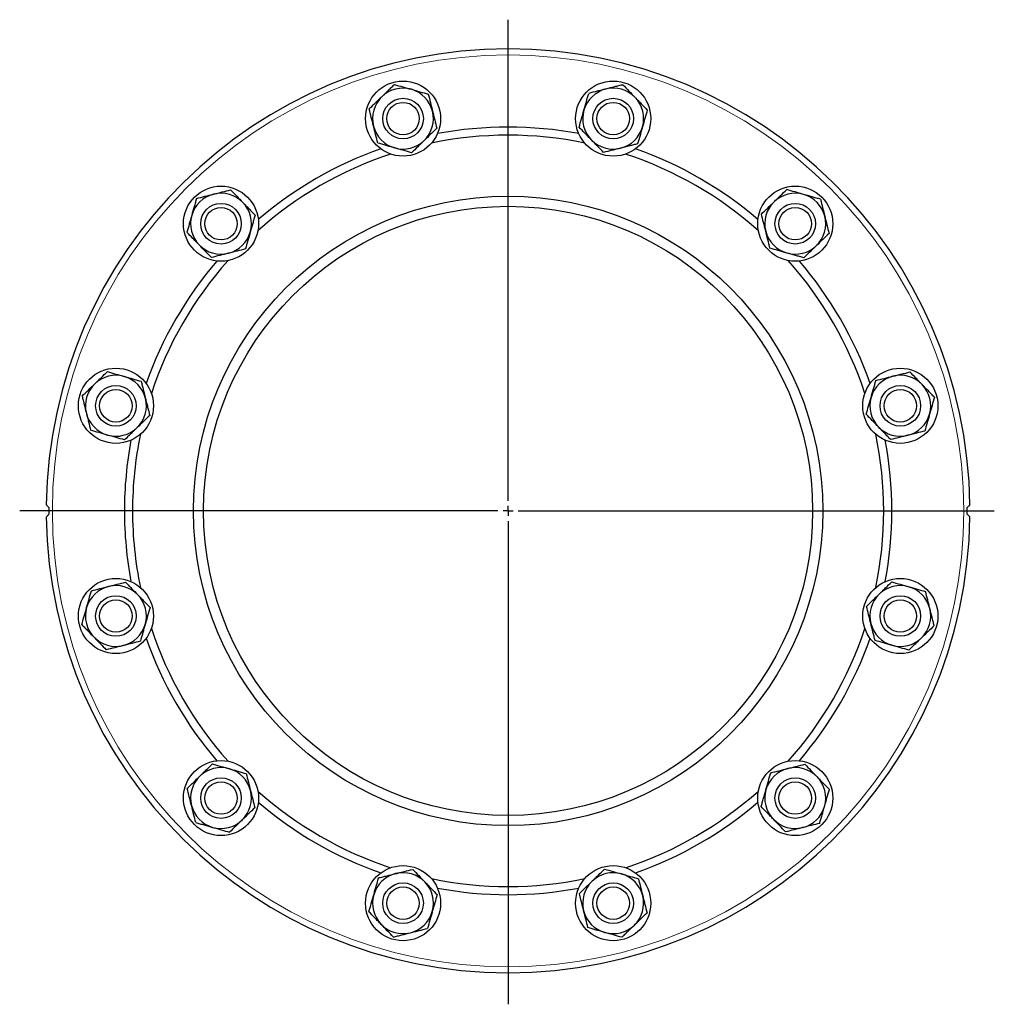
# Model space of a CAD drawing. Header units: millimetres. Extents: x 108 to 1084, y 38 to 949.
# Tile 5 of 9: x 108 to 588, y 464 to 949. Entities that reach past the tile are written whole.
import ezdxf

# ---------------------------------------------------------------- set-up
doc = ezdxf.new("R2010")
doc.units = ezdxf.units.MM
doc.layers.add('FORMAT', color=7, linetype='Continuous')

# ---------------------------------------------------------------- blocks, each defined once
blk = doc.blocks.new('SW_CENTERMARKSYMBOL_0')
at = {"layer": 'FORMAT', "color": 0}
for p, q in [((0, 5), (0, 241.89)), ((-5, 0), (-240.58, 0)), ((0, 0), (-2.5, 0)), ((0, 0), (0, 2.5)), ((0, 0), (0, -2.5)), ((0, 0), (2.5, 0)), ((5, 0), (239.48, 0)), ((0, -5), (0, -242.98))]:
    blk.add_line(p, q, dxfattribs=at)

msp = doc.modelspace()

# ---------------------------------------------------------------- linework, layer by layer
at = {"color": 8, "linetype": 'Continuous', "lineweight": 18}
msp.add_circle((348.47, 707.01), 224.5, dxfattribs=at)
at = {"color": 7, "linetype": 'Continuous', "lineweight": 25}
for centre, radius in [((296.71, 900.19), 18.5), ((400.23, 900.19), 18.5), ((296.71, 900.19), 10), ((296.71, 900.19), 8), ((400.23, 900.19), 10), ((400.23, 900.19), 8), ((207.05, 848.43), 18.5), ((489.89, 848.43), 18.5), ((348.47, 707.01), 155), ((207.05, 848.43), 10), ((489.89, 848.43), 10), ((348.47, 707.01), 150), ((207.05, 848.43), 8), ((489.89, 848.43), 8), ((155.28, 758.77), 18.5), ((541.65, 758.77), 18.5), ((155.28, 758.77), 10), ((155.28, 758.77), 8), ((541.65, 758.77), 10), ((541.65, 758.77), 8), ((155.28, 655.24), 18.5), ((541.65, 655.24), 18.5), ((155.28, 655.24), 10), ((541.65, 655.24), 10), ((155.28, 655.24), 8), ((541.65, 655.24), 8), ((207.05, 565.59), 18.5), ((489.89, 565.59), 18.5), ((207.05, 565.59), 10), ((207.05, 565.59), 8), ((489.89, 565.59), 10), ((489.89, 565.59), 8), ((296.71, 513.82), 18.5), ((400.23, 513.82), 18.5), ((296.71, 513.82), 10), ((400.23, 513.82), 10), ((296.71, 513.82), 8), ((400.23, 513.82), 8)]:
    msp.add_circle(centre, radius, dxfattribs=at)
for centre, radius, start, end in [((348.47, 707.01), 227.5, 0.7507, 179.2493), ((296.71, 900.19), 15, 74.0846, 134.0846), ((296.71, 900.19), 15, 14.0846, 74.0846), ((400.23, 900.19), 15, 104.0846, 164.0846), ((400.23, 900.19), 15, 44.0846, 104.0846), ((296.71, 900.19), 15, 134.0846, 194.0846), ((400.23, 900.19), 15, 344.0846, 44.0846), ((296.71, 900.19), 15, 314.0846, 14.0846), ((400.23, 900.19), 15, 164.0846, 224.0846), ((296.71, 900.19), 15, 194.0846, 254.0846), ((348.47, 707.01), 189, 79.3845, 100.6155), ((400.23, 900.19), 15, 284.0846, 344.0846), ((296.71, 900.19), 15, 254.0846, 314.0846), ((348.47, 707.01), 185, 78.2258, 101.7742), ((400.23, 900.19), 15, 224.0846, 284.0846), ((348.47, 707.01), 185, 108.2258, 131.7742), ((348.47, 707.01), 189, 109.3845, 130.6155), ((348.47, 707.01), 185, 48.2258, 71.7742), ((348.47, 707.01), 189, 49.3845, 70.6155), ((207.05, 848.43), 15, 44.0846, 104.0846), ((489.89, 848.43), 15, 74.0846, 134.0846), ((207.05, 848.43), 15, 104.0846, 164.0846), ((207.05, 848.43), 15, 344.0846, 44.0846), ((489.89, 848.43), 15, 134.0846, 194.0846), ((489.89, 848.43), 15, 14.0846, 74.0846), ((207.05, 848.43), 15, 164.0846, 224.0846), ((489.89, 848.43), 15, 314.0846, 14.0846), ((207.05, 848.43), 15, 284.0846, 344.0846), ((489.89, 848.43), 15, 194.0846, 254.0846), ((207.05, 848.43), 15, 224.0846, 284.0846), ((489.89, 848.43), 15, 254.0846, 314.0846), ((348.47, 707.01), 189, 139.3845, 160.6155), ((348.47, 707.01), 185, 138.2258, 161.7742), ((348.47, 707.01), 185, 18.2258, 41.7742), ((348.47, 707.01), 189, 19.3845, 40.6155), ((155.28, 758.77), 15, 74.0846, 134.0846), ((155.28, 758.77), 15, 14.0846, 74.0846), ((541.65, 758.77), 15, 104.0846, 164.0846), ((541.65, 758.77), 15, 44.0846, 104.0846), ((155.28, 758.77), 15, 134.0846, 194.0846), ((541.65, 758.77), 15, 344.0846, 44.0846), ((155.28, 758.77), 15, 314.0846, 14.0846), ((541.65, 758.77), 15, 164.0846, 224.0846), ((155.28, 758.77), 15, 194.0846, 254.0846), ((541.65, 758.77), 15, 284.0846, 344.0846), ((155.28, 758.77), 15, 254.0846, 314.0846), ((541.65, 758.77), 15, 224.0846, 284.0846), ((348.47, 707.01), 185, 168.2258, 180), ((348.47, 707.01), 185, 348.2258, 11.7742), ((348.47, 707.01), 189, 169.3845, 180), ((348.47, 707.01), 189, 349.3845, 10.6155), ((348.47, 707.01), 226.16, 179.5814, 180.4186), ((348.47, 707.01), 226.16, 359.5814, 0.4186), ((348.47, 707.01), 227.5, 180.7507, 359.2493), ((348.47, 707.01), 189, 180, 190.6155), ((348.47, 707.01), 185, 180, 191.7742), ((155.28, 655.24), 15, 104.0846, 164.0846), ((155.28, 655.24), 15, 44.0846, 104.0846), ((541.65, 655.24), 15, 74.0846, 134.0846), ((541.65, 655.24), 15, 14.0846, 74.0846), ((155.28, 655.24), 15, 344.0846, 44.0846), ((541.65, 655.24), 15, 134.0846, 194.0846), ((155.28, 655.24), 15, 164.0846, 224.0846), ((541.65, 655.24), 15, 314.0846, 14.0846), ((155.28, 655.24), 15, 284.0846, 344.0846), ((541.65, 655.24), 15, 194.0846, 254.0846), ((348.47, 707.01), 185, 198.2258, 221.7742), ((348.47, 707.01), 185, 318.2258, 341.7742), ((155.28, 655.24), 15, 224.0846, 284.0846), ((348.47, 707.01), 189, 199.3845, 220.6155), ((348.47, 707.01), 189, 319.3845, 340.6155), ((541.65, 655.24), 15, 254.0846, 314.0846), ((207.05, 565.59), 15, 74.0846, 134.0846), ((207.05, 565.59), 15, 14.0846, 74.0846), ((489.89, 565.59), 15, 104.0846, 164.0846), ((489.89, 565.59), 15, 44.0846, 104.0846), ((207.05, 565.59), 15, 134.0846, 194.0846), ((489.89, 565.59), 15, 344.0846, 44.0846), ((207.05, 565.59), 15, 314.0846, 14.0846), ((348.47, 707.01), 185, 228.2258, 251.7742), ((348.47, 707.01), 185, 288.2258, 311.7742), ((489.89, 565.59), 15, 164.0846, 224.0846), ((348.47, 707.01), 189, 229.3845, 250.6155), ((348.47, 707.01), 189, 289.3845, 310.6155), ((207.05, 565.59), 15, 194.0846, 254.0846), ((489.89, 565.59), 15, 284.0846, 344.0846), ((207.05, 565.59), 15, 254.0846, 314.0846), ((489.89, 565.59), 15, 224.0846, 284.0846), ((296.71, 513.82), 15, 44.0846, 104.0846), ((400.23, 513.82), 15, 74.0846, 134.0846), ((296.71, 513.82), 15, 104.0846, 164.0846), ((296.71, 513.82), 15, 344.0846, 44.0846), ((348.47, 707.01), 185, 258.2258, 281.7742), ((400.23, 513.82), 15, 134.0846, 194.0846), ((400.23, 513.82), 15, 14.0846, 74.0846), ((348.47, 707.01), 189, 259.3845, 280.6155), ((296.71, 513.82), 15, 164.0846, 224.0846), ((400.23, 513.82), 15, 314.0846, 14.0846), ((296.71, 513.82), 15, 284.0846, 344.0846), ((400.23, 513.82), 15, 194.0846, 254.0846), ((296.71, 513.82), 15, 224.0846, 284.0846), ((400.23, 513.82), 15, 254.0846, 314.0846)]:
    msp.add_arc(centre, radius, start, end, dxfattribs=at)
for points, knots in [([(292.49, 916.99), (291.98, 916.5), (291.47, 916.01), (290.44, 915.01), (289.92, 914.51), (288.37, 913), (287.32, 911.98), (286.27, 910.97)], [0, 0, 0, 0, 0.25, 0.25, 0.5, 0.5, 1, 1, 1, 1]), ([(292.49, 916.99), (293.85, 916.6), (295.23, 916.21), (298, 915.42), (299.4, 915.02), (300.82, 914.62)], [0, 0, 0, 0, 0.5, 0.5, 1, 1, 1, 1]), ([(404.98, 916.85), (404.3, 916.68), (403.61, 916.5), (402.22, 916.15), (401.52, 915.98), (399.41, 915.45), (398, 915.1), (396.58, 914.74)], [0, 0, 0, 0, 0.25, 0.25, 0.5, 0.5, 1, 1, 1, 1]), ([(404.98, 916.85), (405.97, 915.83), (406.96, 914.81), (408.97, 912.73), (409.98, 911.69), (411.01, 910.63)], [0, 0, 0, 0, 0.5, 0.5, 1, 1, 1, 1]), ([(300.82, 914.62), (301.53, 914.42), (302.24, 914.21), (303.64, 913.81), (304.34, 913.61), (306.42, 913.02), (307.79, 912.63), (309.15, 912.24)], [0, 0, 0, 0, 0.25, 0.25, 0.5, 0.5, 1, 1, 1, 1]), ([(309.15, 912.24), (309.49, 910.87), (309.84, 909.48), (310.54, 906.69), (310.9, 905.27), (311.25, 903.84)], [0, 0, 0, 0, 0.5, 0.5, 1, 1, 1, 1]), ([(385.81, 904.31), (386.01, 905.01), (386.21, 905.72), (386.61, 907.13), (386.81, 907.82), (387.4, 909.9), (387.8, 911.27), (388.18, 912.63)], [0, 0, 0, 0, 0.25, 0.25, 0.5, 0.5, 1, 1, 1, 1]), ([(396.58, 914.74), (395.87, 914.56), (395.16, 914.38), (393.73, 914.03), (393.02, 913.85), (390.92, 913.32), (389.54, 912.97), (388.18, 912.63)], [0, 0, 0, 0, 0.25, 0.25, 0.5, 0.5, 1, 1, 1, 1]), ([(286.27, 910.97), (285.74, 910.46), (285.22, 909.95), (284.16, 908.92), (283.63, 908.41), (282.07, 906.9), (281.05, 905.92), (280.05, 904.94)], [0, 0, 0, 0, 0.25, 0.25, 0.5, 0.5, 1, 1, 1, 1]), ([(411.01, 910.63), (411.52, 910.1), (412.03, 909.57), (413.05, 908.52), (413.55, 908), (415.06, 906.45), (416.05, 905.42), (417.03, 904.41)], [0, 0, 0, 0, 0.25, 0.25, 0.5, 0.5, 1, 1, 1, 1]), ([(282.16, 896.54), (281.98, 897.25), (281.8, 897.97), (281.44, 899.39), (281.27, 900.09), (280.74, 902.19), (280.39, 903.57), (280.05, 904.94)], [0, 0, 0, 0, 0.25, 0.25, 0.5, 0.5, 1, 1, 1, 1]), ([(311.25, 903.84), (311.43, 903.13), (311.61, 902.41), (311.97, 901), (312.15, 900.29), (312.67, 898.2), (313.02, 896.81), (313.36, 895.44)], [0, 0, 0, 0, 0.25, 0.25, 0.5, 0.5, 1, 1, 1, 1]), ([(383.43, 895.98), (383.82, 897.34), (384.21, 898.71), (385, 901.49), (385.4, 902.89), (385.81, 904.31)], [0, 0, 0, 0, 0.5, 0.5, 1, 1, 1, 1]), ([(417.03, 904.41), (416.64, 903.04), (416.25, 901.67), (415.46, 898.9), (415.06, 897.5), (414.66, 896.08)], [0, 0, 0, 0, 0.5, 0.5, 1, 1, 1, 1]), ([(284.26, 888.14), (283.92, 889.52), (283.57, 890.9), (282.87, 893.7), (282.52, 895.11), (282.16, 896.54)], [0, 0, 0, 0, 0.5, 0.5, 1, 1, 1, 1]), ([(313.36, 895.44), (312.86, 894.95), (312.35, 894.46), (311.31, 893.46), (310.79, 892.96), (309.24, 891.45), (308.19, 890.44), (307.14, 889.42)], [0, 0, 0, 0, 0.25, 0.25, 0.5, 0.5, 1, 1, 1, 1]), ([(389.46, 889.76), (388.95, 890.28), (388.43, 890.81), (387.42, 891.86), (386.91, 892.38), (385.41, 893.94), (384.42, 894.96), (383.43, 895.98)], [0, 0, 0, 0, 0.25, 0.25, 0.5, 0.5, 1, 1, 1, 1]), ([(414.66, 896.08), (414.46, 895.37), (414.25, 894.66), (413.85, 893.26), (413.65, 892.56), (413.06, 890.48), (412.67, 889.11), (412.28, 887.75)], [0, 0, 0, 0, 0.25, 0.25, 0.5, 0.5, 1, 1, 1, 1]), ([(292.59, 885.77), (291.89, 885.97), (291.18, 886.17), (289.77, 886.57), (289.07, 886.77), (286.99, 887.36), (285.62, 887.75), (284.26, 888.14)], [0, 0, 0, 0, 0.25, 0.25, 0.5, 0.5, 1, 1, 1, 1]), ([(307.14, 889.42), (306.62, 888.91), (306.09, 888.4), (305.03, 887.37), (304.5, 886.86), (302.95, 885.35), (301.93, 884.37), (300.92, 883.39)], [0, 0, 0, 0, 0.25, 0.25, 0.5, 0.5, 1, 1, 1, 1]), ([(395.48, 883.54), (394.5, 884.55), (393.51, 885.58), (391.5, 887.65), (390.48, 888.7), (389.46, 889.76)], [0, 0, 0, 0, 0.5, 0.5, 1, 1, 1, 1]), ([(412.28, 887.75), (411.6, 887.58), (410.91, 887.41), (409.52, 887.06), (408.82, 886.88), (406.71, 886.35), (405.3, 886), (403.88, 885.64)], [0, 0, 0, 0, 0.25, 0.25, 0.5, 0.5, 1, 1, 1, 1]), ([(300.92, 883.39), (299.56, 883.78), (298.19, 884.17), (295.41, 884.96), (294.01, 885.36), (292.59, 885.77)], [0, 0, 0, 0, 0.5, 0.5, 1, 1, 1, 1]), ([(403.88, 885.64), (403.17, 885.46), (402.46, 885.29), (401.03, 884.93), (400.32, 884.75), (398.22, 884.22), (396.84, 883.88), (395.48, 883.54)], [0, 0, 0, 0, 0.25, 0.25, 0.5, 0.5, 1, 1, 1, 1]), ([(203.4, 862.98), (204.11, 863.16), (204.83, 863.34), (206.24, 863.69), (206.95, 863.87), (209.04, 864.39), (210.43, 864.74), (211.8, 865.08)], [0, 0, 0, 0, 0.25, 0.25, 0.5, 0.5, 1, 1, 1, 1]), ([(211.8, 865.08), (212.78, 864.07), (213.78, 863.04), (215.78, 860.97), (216.8, 859.92), (217.82, 858.86)], [0, 0, 0, 0, 0.5, 0.5, 1, 1, 1, 1]), ([(479.45, 859.2), (479.98, 859.71), (480.51, 860.23), (481.56, 861.24), (482.08, 861.75), (483.64, 863.25), (484.66, 864.24), (485.68, 865.23)], [0, 0, 0, 0, 0.25, 0.25, 0.5, 0.5, 1, 1, 1, 1]), ([(494, 862.85), (493.3, 863.05), (492.59, 863.26), (491.18, 863.66), (490.47, 863.86), (488.39, 864.45), (487.02, 864.84), (485.68, 865.23)], [0, 0, 0, 0, 0.25, 0.25, 0.5, 0.5, 1, 1, 1, 1]), ([(195, 860.87), (194.8, 860.19), (194.61, 859.51), (194.22, 858.13), (194.02, 857.43), (193.42, 855.35), (193.02, 853.95), (192.62, 852.54)], [0, 0, 0, 0, 0.25, 0.25, 0.5, 0.5, 1, 1, 1, 1]), ([(195, 860.87), (196.37, 861.21), (197.76, 861.56), (200.55, 862.26), (201.97, 862.62), (203.4, 862.98)], [0, 0, 0, 0, 0.5, 0.5, 1, 1, 1, 1]), ([(217.82, 858.86), (218.33, 858.34), (218.85, 857.81), (219.86, 856.76), (220.37, 856.24), (221.87, 854.68), (222.86, 853.66), (223.85, 852.64)], [0, 0, 0, 0, 0.25, 0.25, 0.5, 0.5, 1, 1, 1, 1]), ([(473.23, 853.18), (474.25, 854.16), (475.28, 855.16), (477.35, 857.16), (478.4, 858.18), (479.45, 859.2)], [0, 0, 0, 0, 0.5, 0.5, 1, 1, 1, 1]), ([(502.33, 860.48), (501.66, 860.67), (500.97, 860.87), (499.59, 861.26), (498.9, 861.46), (496.81, 862.05), (495.41, 862.45), (494, 862.85)], [0, 0, 0, 0, 0.25, 0.25, 0.5, 0.5, 1, 1, 1, 1]), ([(502.33, 860.48), (502.68, 859.1), (503.02, 857.72), (503.73, 854.92), (504.08, 853.51), (504.44, 852.08)], [0, 0, 0, 0, 0.5, 0.5, 1, 1, 1, 1]), ([(192.62, 852.54), (192.42, 851.84), (192.22, 851.13), (191.82, 849.71), (191.62, 849.01), (191.02, 846.92), (190.63, 845.56), (190.25, 844.21)], [0, 0, 0, 0, 0.25, 0.25, 0.5, 0.5, 1, 1, 1, 1]), ([(223.85, 852.64), (223.65, 851.97), (223.46, 851.28), (223.07, 849.9), (222.87, 849.21), (222.27, 847.12), (221.87, 845.72), (221.47, 844.31)], [0, 0, 0, 0, 0.25, 0.25, 0.5, 0.5, 1, 1, 1, 1]), ([(475.34, 844.78), (475.16, 845.49), (474.98, 846.21), (474.63, 847.62), (474.45, 848.33), (473.92, 850.42), (473.58, 851.81), (473.23, 853.18)], [0, 0, 0, 0, 0.25, 0.25, 0.5, 0.5, 1, 1, 1, 1]), ([(504.44, 852.08), (504.62, 851.37), (504.8, 850.65), (505.15, 849.23), (505.33, 848.53), (505.86, 846.43), (506.2, 845.05), (506.55, 843.68)], [0, 0, 0, 0, 0.25, 0.25, 0.5, 0.5, 1, 1, 1, 1]), ([(196.27, 837.99), (195.76, 838.52), (195.25, 839.05), (194.23, 840.1), (193.73, 840.62), (192.22, 842.17), (191.23, 843.2), (190.25, 844.21)], [0, 0, 0, 0, 0.25, 0.25, 0.5, 0.5, 1, 1, 1, 1]), ([(221.47, 844.31), (221.27, 843.61), (221.07, 842.9), (220.67, 841.49), (220.47, 840.78), (219.87, 838.7), (219.48, 837.33), (219.1, 835.99)], [0, 0, 0, 0, 0.25, 0.25, 0.5, 0.5, 1, 1, 1, 1]), ([(477.45, 836.38), (477.1, 837.75), (476.76, 839.14), (476.06, 841.93), (475.7, 843.35), (475.34, 844.78)], [0, 0, 0, 0, 0.5, 0.5, 1, 1, 1, 1]), ([(506.55, 843.68), (505.53, 842.69), (504.5, 841.7), (502.43, 839.69), (501.39, 838.68), (500.33, 837.65)], [0, 0, 0, 0, 0.5, 0.5, 1, 1, 1, 1]), ([(202.3, 831.77), (201.31, 832.79), (200.32, 833.81), (198.31, 835.89), (197.3, 836.93), (196.27, 837.99)], [0, 0, 0, 0, 0.5, 0.5, 1, 1, 1, 1]), ([(219.1, 835.99), (217.72, 835.64), (216.34, 835.29), (213.54, 834.59), (212.13, 834.24), (210.7, 833.88)], [0, 0, 0, 0, 0.5, 0.5, 1, 1, 1, 1]), ([(485.78, 834), (485.07, 834.2), (484.37, 834.41), (482.95, 834.81), (482.25, 835.01), (480.16, 835.6), (478.8, 835.99), (477.45, 836.38)], [0, 0, 0, 0, 0.25, 0.25, 0.5, 0.5, 1, 1, 1, 1]), ([(494.11, 831.63), (493.43, 831.82), (492.75, 832.02), (491.36, 832.41), (490.67, 832.61), (488.58, 833.2), (487.18, 833.6), (485.78, 834)], [0, 0, 0, 0, 0.25, 0.25, 0.5, 0.5, 1, 1, 1, 1]), ([(500.33, 837.65), (499.8, 837.14), (499.27, 836.63), (498.22, 835.61), (497.7, 835.11), (496.14, 833.6), (495.12, 832.61), (494.11, 831.63)], [0, 0, 0, 0, 0.25, 0.25, 0.5, 0.5, 1, 1, 1, 1]), ([(210.7, 833.88), (209.99, 833.7), (209.27, 833.52), (207.85, 833.17), (207.15, 832.99), (205.05, 832.46), (203.67, 832.12), (202.3, 831.77)], [0, 0, 0, 0, 0.25, 0.25, 0.5, 0.5, 1, 1, 1, 1]), ([(144.85, 769.55), (145.38, 770.06), (145.91, 770.57), (146.96, 771.59), (147.48, 772.09), (149.03, 773.6), (150.05, 774.59), (151.07, 775.57)], [0, 0, 0, 0, 0.25, 0.25, 0.5, 0.5, 1, 1, 1, 1]), ([(151.07, 775.57), (152.43, 775.18), (153.8, 774.79), (156.58, 774), (157.98, 773.6), (159.4, 773.2)], [0, 0, 0, 0, 0.5, 0.5, 1, 1, 1, 1]), ([(159.4, 773.2), (160.1, 772.99), (160.81, 772.79), (162.22, 772.39), (162.92, 772.19), (165, 771.6), (166.37, 771.21), (167.73, 770.82)], [0, 0, 0, 0, 0.25, 0.25, 0.5, 0.5, 1, 1, 1, 1]), ([(527.23, 762.88), (527.43, 763.59), (527.63, 764.3), (528.03, 765.71), (528.23, 766.4), (528.83, 768.48), (529.22, 769.85), (529.6, 771.21)], [0, 0, 0, 0, 0.25, 0.25, 0.5, 0.5, 1, 1, 1, 1]), ([(529.6, 771.21), (530.98, 771.56), (532.36, 771.9), (535.16, 772.61), (536.57, 772.96), (538, 773.32)], [0, 0, 0, 0, 0.5, 0.5, 1, 1, 1, 1]), ([(538, 773.32), (538.72, 773.5), (539.43, 773.68), (540.85, 774.03), (541.55, 774.21), (543.65, 774.74), (545.03, 775.08), (546.4, 775.43)], [0, 0, 0, 0, 0.25, 0.25, 0.5, 0.5, 1, 1, 1, 1]), ([(552.43, 769.21), (551.92, 769.73), (551.41, 770.26), (550.38, 771.32), (549.87, 771.84), (548.37, 773.4), (547.38, 774.42), (546.4, 775.43)], [0, 0, 0, 0, 0.25, 0.25, 0.5, 0.5, 1, 1, 1, 1]), ([(138.63, 763.52), (139.65, 764.51), (140.67, 765.5), (142.74, 767.51), (143.79, 768.52), (144.85, 769.55)], [0, 0, 0, 0, 0.5, 0.5, 1, 1, 1, 1]), ([(167.73, 770.82), (167.9, 770.14), (168.07, 769.45), (168.42, 768.05), (168.6, 767.35), (169.12, 765.25), (169.48, 763.84), (169.83, 762.42)], [0, 0, 0, 0, 0.25, 0.25, 0.5, 0.5, 1, 1, 1, 1]), ([(558.45, 762.99), (557.96, 763.49), (557.47, 764), (556.47, 765.03), (555.97, 765.55), (554.46, 767.11), (553.45, 768.16), (552.43, 769.21)], [0, 0, 0, 0, 0.25, 0.25, 0.5, 0.5, 1, 1, 1, 1]), ([(138.63, 763.52), (138.8, 762.84), (138.97, 762.15), (139.32, 760.75), (139.5, 760.05), (140.03, 757.95), (140.38, 756.54), (140.74, 755.12)], [0, 0, 0, 0, 0.25, 0.25, 0.5, 0.5, 1, 1, 1, 1]), ([(169.83, 762.42), (170.01, 761.71), (170.19, 761), (170.55, 759.57), (170.73, 758.86), (171.25, 756.76), (171.6, 755.38), (171.94, 754.02)], [0, 0, 0, 0, 0.25, 0.25, 0.5, 0.5, 1, 1, 1, 1]), ([(524.85, 754.56), (525.24, 755.92), (525.63, 757.29), (526.43, 760.06), (526.82, 761.46), (527.23, 762.88)], [0, 0, 0, 0, 0.5, 0.5, 1, 1, 1, 1]), ([(558.45, 762.99), (558.07, 761.62), (557.67, 760.25), (556.88, 757.48), (556.48, 756.08), (556.08, 754.66)], [0, 0, 0, 0, 0.5, 0.5, 1, 1, 1, 1]), ([(140.74, 755.12), (140.91, 754.41), (141.09, 753.7), (141.45, 752.27), (141.63, 751.56), (142.16, 749.45), (142.5, 748.08), (142.84, 746.72)], [0, 0, 0, 0, 0.25, 0.25, 0.5, 0.5, 1, 1, 1, 1]), ([(171.94, 754.02), (170.92, 753.04), (169.9, 752.04), (167.83, 750.04), (166.78, 749.02), (165.72, 748)], [0, 0, 0, 0, 0.5, 0.5, 1, 1, 1, 1]), ([(530.88, 748.33), (530.37, 748.86), (529.86, 749.39), (528.83, 750.45), (528.33, 750.97), (526.82, 752.53), (525.83, 753.55), (524.85, 754.56)], [0, 0, 0, 0, 0.25, 0.25, 0.5, 0.5, 1, 1, 1, 1]), ([(556.08, 754.66), (555.88, 753.95), (555.68, 753.24), (555.28, 751.84), (555.08, 751.14), (554.48, 749.06), (554.09, 747.69), (553.7, 746.33)], [0, 0, 0, 0, 0.25, 0.25, 0.5, 0.5, 1, 1, 1, 1]), ([(151.17, 744.35), (150.46, 744.55), (149.75, 744.75), (148.35, 745.15), (147.65, 745.35), (145.57, 745.94), (144.2, 746.33), (142.84, 746.72)], [0, 0, 0, 0, 0.25, 0.25, 0.5, 0.5, 1, 1, 1, 1]), ([(165.72, 748), (165.19, 747.48), (164.66, 746.97), (163.61, 745.95), (163.09, 745.45), (161.54, 743.95), (160.51, 742.95), (159.5, 741.97)], [0, 0, 0, 0, 0.25, 0.25, 0.5, 0.5, 1, 1, 1, 1]), ([(536.9, 742.11), (536.41, 742.62), (535.92, 743.13), (534.92, 744.16), (534.42, 744.68), (532.91, 746.24), (531.9, 747.28), (530.88, 748.33)], [0, 0, 0, 0, 0.25, 0.25, 0.5, 0.5, 1, 1, 1, 1]), ([(159.5, 741.97), (158.14, 742.36), (156.76, 742.75), (153.99, 743.54), (152.59, 743.94), (151.17, 744.35)], [0, 0, 0, 0, 0.5, 0.5, 1, 1, 1, 1]), ([(545.3, 744.22), (544.59, 744.04), (543.88, 743.86), (542.46, 743.51), (541.76, 743.33), (539.66, 742.8), (538.28, 742.46), (536.9, 742.11)], [0, 0, 0, 0, 0.25, 0.25, 0.5, 0.5, 1, 1, 1, 1]), ([(553.7, 746.33), (552.33, 745.98), (550.95, 745.64), (548.15, 744.94), (546.74, 744.58), (545.3, 744.22)], [0, 0, 0, 0, 0.5, 0.5, 1, 1, 1, 1]), ([(122.32, 708.66), (122.14, 708.84), (121.97, 709), (121.66, 709.31), (121.52, 709.46), (121.33, 709.64), (121.28, 709.7), (121.18, 709.8), (121.13, 709.84), (121.03, 709.95), (120.99, 709.99), (120.99, 709.99)], [0, 0, 0, 0, 0.25, 0.25, 0.5, 0.5, 0.625, 0.625, 0.75, 0.75, 1, 1, 1, 1]), ([(575.95, 709.99), (575.95, 709.99), (575.91, 709.95), (575.77, 709.81), (575.67, 709.71), (575.42, 709.46), (575.28, 709.32), (574.97, 709.01), (574.8, 708.84), (574.62, 708.66)], [0, 0, 0, 0, 0.25, 0.25, 0.5, 0.5, 0.75, 0.75, 1, 1, 1, 1]), ([(120.99, 704.03), (120.99, 704.03), (121.03, 704.06), (121.17, 704.21), (121.27, 704.31), (121.52, 704.56), (121.66, 704.7), (121.97, 705.01), (122.14, 705.18), (122.32, 705.35)], [0, 0, 0, 0, 0.25, 0.25, 0.5, 0.5, 0.75, 0.75, 1, 1, 1, 1]), ([(574.62, 705.35), (574.8, 705.18), (574.97, 705.01), (575.28, 704.7), (575.42, 704.56), (575.6, 704.37), (575.66, 704.32), (575.76, 704.22), (575.8, 704.17), (575.91, 704.07), (575.95, 704.03), (575.95, 704.03)], [0, 0, 0, 0, 0.25, 0.25, 0.5, 0.5, 0.625, 0.625, 0.75, 0.75, 1, 1, 1, 1]), ([(143.23, 667.68), (144.61, 668.03), (145.99, 668.38), (148.79, 669.08), (150.2, 669.43), (151.63, 669.79)], [0, 0, 0, 0, 0.5, 0.5, 1, 1, 1, 1]), ([(151.63, 669.79), (152.35, 669.97), (153.06, 670.15), (154.48, 670.51), (155.18, 670.68), (157.28, 671.21), (158.66, 671.56), (160.03, 671.9)], [0, 0, 0, 0, 0.25, 0.25, 0.5, 0.5, 1, 1, 1, 1]), ([(160.03, 671.9), (160.52, 671.39), (161.02, 670.88), (162.02, 669.85), (162.52, 669.33), (164.03, 667.77), (165.04, 666.73), (166.06, 665.68)], [0, 0, 0, 0, 0.25, 0.25, 0.5, 0.5, 1, 1, 1, 1]), ([(531.22, 666.02), (531.75, 666.53), (532.28, 667.04), (533.33, 668.06), (533.85, 668.56), (535.4, 670.07), (536.42, 671.06), (537.44, 672.04)], [0, 0, 0, 0, 0.25, 0.25, 0.5, 0.5, 1, 1, 1, 1]), ([(537.44, 672.04), (538.8, 671.65), (540.17, 671.26), (542.95, 670.47), (544.35, 670.07), (545.77, 669.67)], [0, 0, 0, 0, 0.5, 0.5, 1, 1, 1, 1]), ([(545.77, 669.67), (546.47, 669.47), (547.18, 669.26), (548.59, 668.86), (549.29, 668.66), (551.37, 668.07), (552.74, 667.68), (554.1, 667.29)], [0, 0, 0, 0, 0.25, 0.25, 0.5, 0.5, 1, 1, 1, 1]), ([(140.86, 659.36), (141.06, 660.06), (141.26, 660.77), (141.66, 662.18), (141.86, 662.88), (142.46, 664.96), (142.85, 666.33), (143.23, 667.68)], [0, 0, 0, 0, 0.25, 0.25, 0.5, 0.5, 1, 1, 1, 1]), ([(166.06, 665.68), (166.57, 665.15), (167.08, 664.63), (168.1, 663.57), (168.61, 663.04), (170.12, 661.48), (171.11, 660.46), (172.08, 659.46)], [0, 0, 0, 0, 0.25, 0.25, 0.5, 0.5, 1, 1, 1, 1]), ([(525, 659.99), (526.02, 660.98), (527.04, 661.97), (529.11, 663.98), (530.16, 664.99), (531.22, 666.02)], [0, 0, 0, 0, 0.5, 0.5, 1, 1, 1, 1]), ([(556.2, 658.89), (556.03, 659.6), (555.85, 660.32), (555.49, 661.75), (555.31, 662.45), (554.78, 664.56), (554.44, 665.93), (554.1, 667.29)], [0, 0, 0, 0, 0.25, 0.25, 0.5, 0.5, 1, 1, 1, 1]), ([(172.08, 659.46), (171.7, 658.1), (171.3, 656.72), (170.51, 653.95), (170.11, 652.55), (169.71, 651.13)], [0, 0, 0, 0, 0.5, 0.5, 1, 1, 1, 1]), ([(527.11, 651.59), (526.93, 652.3), (526.75, 653.02), (526.39, 654.44), (526.21, 655.15), (525.68, 657.26), (525.34, 658.63), (525, 659.99)], [0, 0, 0, 0, 0.25, 0.25, 0.5, 0.5, 1, 1, 1, 1]), ([(138.48, 651.03), (138.87, 652.39), (139.26, 653.76), (140.06, 656.54), (140.45, 657.94), (140.86, 659.36)], [0, 0, 0, 0, 0.5, 0.5, 1, 1, 1, 1]), ([(558.31, 650.49), (558.14, 651.18), (557.97, 651.87), (557.62, 653.26), (557.44, 653.96), (556.91, 656.06), (556.56, 657.47), (556.2, 658.89)], [0, 0, 0, 0, 0.25, 0.25, 0.5, 0.5, 1, 1, 1, 1]), ([(138.48, 651.03), (138.97, 650.52), (139.47, 650.01), (140.47, 648.98), (140.97, 648.46), (142.48, 646.9), (143.49, 645.86), (144.51, 644.81)], [0, 0, 0, 0, 0.25, 0.25, 0.5, 0.5, 1, 1, 1, 1]), ([(169.71, 651.13), (169.51, 650.42), (169.31, 649.71), (168.9, 648.31), (168.71, 647.61), (168.11, 645.53), (167.72, 644.16), (167.33, 642.8)], [0, 0, 0, 0, 0.25, 0.25, 0.5, 0.5, 1, 1, 1, 1]), ([(529.21, 643.19), (529.04, 643.88), (528.87, 644.57), (528.52, 645.96), (528.34, 646.66), (527.82, 648.76), (527.46, 650.17), (527.11, 651.59)], [0, 0, 0, 0, 0.25, 0.25, 0.5, 0.5, 1, 1, 1, 1]), ([(558.31, 650.49), (557.29, 649.51), (556.27, 648.51), (554.2, 646.51), (553.15, 645.49), (552.09, 644.47)], [0, 0, 0, 0, 0.5, 0.5, 1, 1, 1, 1]), ([(144.51, 644.81), (145.02, 644.28), (145.53, 643.75), (146.56, 642.7), (147.06, 642.17), (148.57, 640.61), (149.56, 639.59), (150.53, 638.59)], [0, 0, 0, 0, 0.25, 0.25, 0.5, 0.5, 1, 1, 1, 1]), ([(158.93, 640.69), (158.22, 640.52), (157.51, 640.34), (156.09, 639.98), (155.39, 639.8), (153.29, 639.28), (151.91, 638.93), (150.53, 638.59)], [0, 0, 0, 0, 0.25, 0.25, 0.5, 0.5, 1, 1, 1, 1]), ([(167.33, 642.8), (165.96, 642.46), (164.58, 642.11), (161.78, 641.41), (160.37, 641.05), (158.93, 640.69)], [0, 0, 0, 0, 0.5, 0.5, 1, 1, 1, 1]), ([(537.54, 640.82), (536.83, 641.02), (536.12, 641.22), (534.72, 641.62), (534.02, 641.82), (531.94, 642.41), (530.57, 642.81), (529.21, 643.19)], [0, 0, 0, 0, 0.25, 0.25, 0.5, 0.5, 1, 1, 1, 1]), ([(545.87, 638.44), (544.51, 638.83), (543.13, 639.22), (540.36, 640.01), (538.96, 640.41), (537.54, 640.82)], [0, 0, 0, 0, 0.5, 0.5, 1, 1, 1, 1]), ([(552.09, 644.47), (551.56, 643.96), (551.03, 643.44), (549.98, 642.43), (549.46, 641.92), (547.91, 640.42), (546.88, 639.43), (545.87, 638.44)], [0, 0, 0, 0, 0.25, 0.25, 0.5, 0.5, 1, 1, 1, 1]), ([(196.61, 576.36), (197.14, 576.87), (197.67, 577.39), (198.72, 578.4), (199.24, 578.91), (200.79, 580.41), (201.82, 581.4), (202.83, 582.39)], [0, 0, 0, 0, 0.25, 0.25, 0.5, 0.5, 1, 1, 1, 1]), ([(202.83, 582.39), (203.51, 582.19), (204.19, 582), (205.58, 581.6), (206.27, 581.41), (208.36, 580.81), (209.75, 580.41), (211.16, 580.01)], [0, 0, 0, 0, 0.25, 0.25, 0.5, 0.5, 1, 1, 1, 1]), ([(486.24, 580.13), (486.95, 580.31), (487.67, 580.49), (489.09, 580.85), (489.79, 581.02), (491.89, 581.55), (493.27, 581.9), (494.64, 582.24)], [0, 0, 0, 0, 0.25, 0.25, 0.5, 0.5, 1, 1, 1, 1]), ([(494.64, 582.24), (495.63, 581.22), (496.62, 580.2), (498.63, 578.13), (499.64, 577.08), (500.67, 576.02)], [0, 0, 0, 0, 0.5, 0.5, 1, 1, 1, 1]), ([(211.16, 580.01), (211.87, 579.81), (212.57, 579.61), (213.99, 579.2), (214.69, 579), (216.78, 578.41), (218.14, 578.02), (219.49, 577.64)], [0, 0, 0, 0, 0.25, 0.25, 0.5, 0.5, 1, 1, 1, 1]), ([(219.49, 577.64), (219.83, 576.26), (220.18, 574.88), (220.88, 572.08), (221.24, 570.67), (221.6, 569.24)], [0, 0, 0, 0, 0.5, 0.5, 1, 1, 1, 1]), ([(475.47, 569.7), (475.67, 570.4), (475.87, 571.11), (476.27, 572.53), (476.47, 573.23), (477.07, 575.32), (477.46, 576.68), (477.84, 578.03)], [0, 0, 0, 0, 0.25, 0.25, 0.5, 0.5, 1, 1, 1, 1]), ([(477.84, 578.03), (479.21, 578.37), (480.6, 578.72), (483.4, 579.42), (484.81, 579.78), (486.24, 580.13)], [0, 0, 0, 0, 0.5, 0.5, 1, 1, 1, 1]), ([(190.39, 570.34), (191.41, 571.32), (192.43, 572.31), (194.51, 574.32), (195.55, 575.33), (196.61, 576.36)], [0, 0, 0, 0, 0.5, 0.5, 1, 1, 1, 1]), ([(500.67, 576.02), (501.18, 575.49), (501.69, 574.96), (502.71, 573.91), (503.21, 573.39), (504.72, 571.84), (505.71, 570.82), (506.69, 569.8)], [0, 0, 0, 0, 0.25, 0.25, 0.5, 0.5, 1, 1, 1, 1]), ([(192.5, 561.94), (192.32, 562.65), (192.14, 563.36), (191.79, 564.78), (191.61, 565.48), (191.08, 567.58), (190.74, 568.96), (190.39, 570.34)], [0, 0, 0, 0, 0.25, 0.25, 0.5, 0.5, 1, 1, 1, 1]), ([(221.6, 569.24), (221.78, 568.52), (221.96, 567.81), (222.31, 566.39), (222.49, 565.69), (223.01, 563.59), (223.36, 562.21), (223.7, 560.84)], [0, 0, 0, 0, 0.25, 0.25, 0.5, 0.5, 1, 1, 1, 1]), ([(473.09, 561.37), (473.28, 562.05), (473.48, 562.73), (473.87, 564.11), (474.07, 564.81), (474.67, 566.89), (475.06, 568.29), (475.47, 569.7)], [0, 0, 0, 0, 0.25, 0.25, 0.5, 0.5, 1, 1, 1, 1]), ([(504.32, 561.47), (504.52, 562.18), (504.72, 562.88), (505.12, 564.3), (505.32, 565), (505.92, 567.09), (506.31, 568.45), (506.69, 569.8)], [0, 0, 0, 0, 0.25, 0.25, 0.5, 0.5, 1, 1, 1, 1]), ([(194.61, 553.54), (194.26, 554.91), (193.91, 556.29), (193.21, 559.09), (192.86, 560.5), (192.5, 561.94)], [0, 0, 0, 0, 0.5, 0.5, 1, 1, 1, 1]), ([(223.7, 560.84), (222.69, 559.85), (221.66, 558.86), (219.59, 556.85), (218.54, 555.84), (217.48, 554.81)], [0, 0, 0, 0, 0.5, 0.5, 1, 1, 1, 1]), ([(479.12, 555.15), (478.6, 555.68), (478.09, 556.21), (477.08, 557.26), (476.57, 557.78), (475.07, 559.33), (474.07, 560.36), (473.09, 561.37)], [0, 0, 0, 0, 0.25, 0.25, 0.5, 0.5, 1, 1, 1, 1]), ([(501.94, 553.14), (502.13, 553.82), (502.33, 554.5), (502.72, 555.89), (502.92, 556.58), (503.52, 558.67), (503.91, 560.06), (504.32, 561.47)], [0, 0, 0, 0, 0.25, 0.25, 0.5, 0.5, 1, 1, 1, 1]), ([(194.61, 553.54), (195.28, 553.34), (195.97, 553.15), (197.35, 552.75), (198.04, 552.56), (200.13, 551.96), (201.53, 551.56), (202.93, 551.16)], [0, 0, 0, 0, 0.25, 0.25, 0.5, 0.5, 1, 1, 1, 1]), ([(217.48, 554.81), (216.96, 554.3), (216.43, 553.79), (215.38, 552.77), (214.86, 552.27), (213.3, 550.76), (212.28, 549.77), (211.26, 548.79)], [0, 0, 0, 0, 0.25, 0.25, 0.5, 0.5, 1, 1, 1, 1]), ([(485.14, 548.93), (484.16, 549.95), (483.16, 550.97), (481.16, 553.04), (480.14, 554.09), (479.12, 555.15)], [0, 0, 0, 0, 0.5, 0.5, 1, 1, 1, 1]), ([(501.94, 553.14), (500.57, 552.8), (499.18, 552.45), (496.39, 551.75), (494.97, 551.4), (493.54, 551.04)], [0, 0, 0, 0, 0.5, 0.5, 1, 1, 1, 1]), ([(202.93, 551.16), (203.64, 550.96), (204.35, 550.76), (205.76, 550.35), (206.47, 550.15), (208.55, 549.56), (209.92, 549.17), (211.26, 548.79)], [0, 0, 0, 0, 0.25, 0.25, 0.5, 0.5, 1, 1, 1, 1]), ([(493.54, 551.04), (492.83, 550.86), (492.11, 550.68), (490.7, 550.32), (489.99, 550.15), (487.89, 549.62), (486.51, 549.27), (485.14, 548.93)], [0, 0, 0, 0, 0.25, 0.25, 0.5, 0.5, 1, 1, 1, 1]), ([(293.06, 528.37), (293.77, 528.55), (294.48, 528.73), (295.91, 529.09), (296.62, 529.26), (298.72, 529.79), (300.1, 530.14), (301.46, 530.48)], [0, 0, 0, 0, 0.25, 0.25, 0.5, 0.5, 1, 1, 1, 1]), ([(301.46, 530.48), (302.44, 529.46), (303.43, 528.44), (305.44, 526.36), (306.45, 525.32), (307.48, 524.26)], [0, 0, 0, 0, 0.5, 0.5, 1, 1, 1, 1]), ([(389.8, 524.6), (390.32, 525.11), (390.85, 525.62), (391.91, 526.64), (392.43, 527.15), (393.99, 528.66), (395.01, 529.65), (396.02, 530.62)], [0, 0, 0, 0, 0.25, 0.25, 0.5, 0.5, 1, 1, 1, 1]), ([(396.02, 530.62), (397.38, 530.23), (398.75, 529.84), (401.53, 529.05), (402.93, 528.65), (404.35, 528.25)], [0, 0, 0, 0, 0.5, 0.5, 1, 1, 1, 1]), ([(282.28, 517.93), (282.48, 518.64), (282.68, 519.35), (283.09, 520.76), (283.28, 521.45), (283.88, 523.53), (284.27, 524.9), (284.66, 526.26)], [0, 0, 0, 0, 0.25, 0.25, 0.5, 0.5, 1, 1, 1, 1]), ([(284.66, 526.26), (285.34, 526.43), (286.03, 526.61), (287.42, 526.96), (288.12, 527.13), (290.23, 527.66), (291.64, 528.01), (293.06, 528.37)], [0, 0, 0, 0, 0.25, 0.25, 0.5, 0.5, 1, 1, 1, 1]), ([(307.48, 524.26), (307.99, 523.73), (308.51, 523.2), (309.52, 522.15), (310.03, 521.63), (311.53, 520.08), (312.52, 519.05), (313.51, 518.04)], [0, 0, 0, 0, 0.25, 0.25, 0.5, 0.5, 1, 1, 1, 1]), ([(383.58, 518.57), (384.08, 519.06), (384.59, 519.56), (385.63, 520.56), (386.14, 521.06), (387.7, 522.57), (388.75, 523.58), (389.8, 524.6)], [0, 0, 0, 0, 0.25, 0.25, 0.5, 0.5, 1, 1, 1, 1]), ([(404.35, 528.25), (405.05, 528.05), (405.76, 527.84), (407.17, 527.44), (407.87, 527.24), (409.95, 526.65), (411.32, 526.26), (412.67, 525.87)], [0, 0, 0, 0, 0.25, 0.25, 0.5, 0.5, 1, 1, 1, 1]), ([(412.67, 525.87), (413.02, 524.5), (413.37, 523.11), (414.07, 520.32), (414.42, 518.9), (414.78, 517.47)], [0, 0, 0, 0, 0.5, 0.5, 1, 1, 1, 1]), ([(279.91, 509.61), (280.29, 510.97), (280.69, 512.34), (281.48, 515.11), (281.88, 516.52), (282.28, 517.93)], [0, 0, 0, 0, 0.5, 0.5, 1, 1, 1, 1]), ([(313.51, 518.04), (313.12, 516.67), (312.73, 515.3), (311.93, 512.53), (311.54, 511.13), (311.13, 509.71)], [0, 0, 0, 0, 0.5, 0.5, 1, 1, 1, 1]), ([(385.68, 510.17), (385.51, 510.88), (385.33, 511.6), (384.97, 513.02), (384.79, 513.72), (384.27, 515.82), (383.92, 517.2), (383.58, 518.57)], [0, 0, 0, 0, 0.25, 0.25, 0.5, 0.5, 1, 1, 1, 1]), ([(414.78, 517.47), (414.96, 516.76), (415.14, 516.04), (415.5, 514.63), (415.67, 513.92), (416.2, 511.82), (416.55, 510.44), (416.89, 509.07)], [0, 0, 0, 0, 0.25, 0.25, 0.5, 0.5, 1, 1, 1, 1]), ([(285.93, 503.39), (285.42, 503.91), (284.91, 504.44), (283.89, 505.49), (283.39, 506.01), (281.88, 507.57), (280.89, 508.59), (279.91, 509.61)], [0, 0, 0, 0, 0.25, 0.25, 0.5, 0.5, 1, 1, 1, 1]), ([(311.13, 509.71), (310.93, 509), (310.73, 508.29), (310.33, 506.89), (310.13, 506.19), (309.53, 504.11), (309.14, 502.74), (308.76, 501.38)], [0, 0, 0, 0, 0.25, 0.25, 0.5, 0.5, 1, 1, 1, 1]), ([(387.79, 501.77), (387.45, 503.15), (387.1, 504.53), (386.4, 507.33), (386.04, 508.74), (385.68, 510.17)], [0, 0, 0, 0, 0.5, 0.5, 1, 1, 1, 1]), ([(410.67, 503.05), (411.19, 503.56), (411.72, 504.07), (412.78, 505.09), (413.31, 505.6), (414.86, 507.11), (415.88, 508.1), (416.89, 509.07)], [0, 0, 0, 0, 0.25, 0.25, 0.5, 0.5, 1, 1, 1, 1]), ([(291.96, 497.17), (290.97, 498.18), (289.98, 499.21), (287.97, 501.28), (286.96, 502.33), (285.93, 503.39)], [0, 0, 0, 0, 0.5, 0.5, 1, 1, 1, 1]), ([(300.36, 499.27), (301.07, 499.45), (301.78, 499.63), (303.21, 499.99), (303.92, 500.17), (306.02, 500.69), (307.4, 501.04), (308.76, 501.38)], [0, 0, 0, 0, 0.25, 0.25, 0.5, 0.5, 1, 1, 1, 1]), ([(396.12, 499.4), (395.41, 499.6), (394.7, 499.8), (393.3, 500.2), (392.6, 500.4), (390.52, 500.99), (389.15, 501.38), (387.79, 501.77)], [0, 0, 0, 0, 0.25, 0.25, 0.5, 0.5, 1, 1, 1, 1]), ([(404.45, 497.02), (404.95, 497.51), (405.46, 498.01), (406.5, 499.01), (407.02, 499.51), (408.57, 501.02), (409.62, 502.03), (410.67, 503.05)], [0, 0, 0, 0, 0.25, 0.25, 0.5, 0.5, 1, 1, 1, 1]), ([(291.96, 497.17), (292.64, 497.34), (293.33, 497.51), (294.72, 497.86), (295.42, 498.03), (297.53, 498.56), (298.94, 498.92), (300.36, 499.27)], [0, 0, 0, 0, 0.25, 0.25, 0.5, 0.5, 1, 1, 1, 1]), ([(404.45, 497.02), (403.09, 497.41), (401.71, 497.8), (398.94, 498.59), (397.54, 498.99), (396.12, 499.4)], [0, 0, 0, 0, 0.5, 0.5, 1, 1, 1, 1])]:
    msp.add_open_spline(points, degree=3, knots=knots, dxfattribs=at)

# ---------------------------------------------------------------- block references
at = {"layer": 'FORMAT'}
msp.add_blockref('SW_CENTERMARKSYMBOL_0', (348.47, 707.01), dxfattribs=at)

doc.saveas('drawing.dxf')
